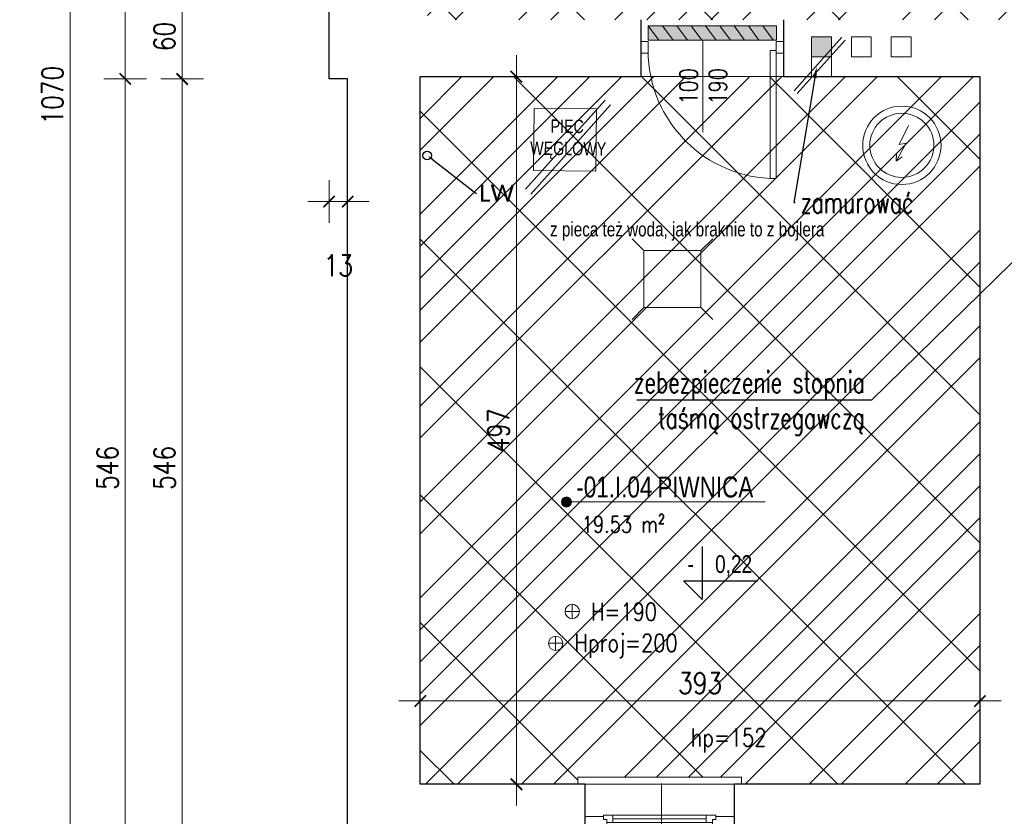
# Model space of a CAD drawing. Header units: millimetres. Extents: x 284606 to 569416, y -192995 to -95103.
# Tile 120 of 178: x 297356 to 298047, y -102183 to -101623. Entities that reach past the tile are written whole.
import ezdxf
from ezdxf import colors
from ezdxf.entities.mleader import LeaderData, LeaderLine
from ezdxf.enums import TextEntityAlignment as Align
from ezdxf.lldxf.tags import DXFTag
from ezdxf.math import Vec2, Vec3

# ---------------------------------------------------------------- set-up
doc = ezdxf.new("R2010")
doc.units = ezdxf.units.MM
doc.linetypes.add('HIDDEN', pattern=[9.525, 6.35, -3.175])
doc.layers.get('0').update_dxf_attribs({"lineweight": 0})
for name, color, linetype, lineweight in [('!STR_Elewacje 0.05', 8, 'Continuous', 5), ('!STR_Konstrukcja 0.20', 200, 'Continuous', 20), ('!STR_Konstrukcja 0.30', 64, 'Continuous', 30), ('!STR_Ocieplenie 0.05', 1, 'Continuous', 5), ('!STR_Opisy 0.09', 8, 'Continuous', 9), ('!STR_Przerywana 0.09', 8, 'HIDDEN', 9), ('!STR_Stolarka drzwiowa', 30, 'Continuous', 15), ('!STR_Stolarka okienna', 72, 'Continuous', 15), ('!STR_Wymiarowanie', 254, 'Continuous', 9)]:
    doc.layers.add(name, color=color, linetype=linetype, lineweight=lineweight)
doc.layers.add('!STR_Obrysy pomieszczeń', color=215, linetype='Continuous', lineweight=9, plot=False)
for name, color, linetype, lineweight, true_color in [('!STR_opaski okien', 7, 'Continuous', 5, 0xf7e5df), ('!STR_Wentylacja', 7, 'Continuous', 15, 0x3399ff), ('EKO Wyposażenie', 7, 'Continuous', 5, 0x919191), ('IS_Powrót', 5, 'SOLID', 30, 0x0000ff)]:
    doc.layers.add(name, color=color, linetype=linetype, lineweight=lineweight, true_color=true_color)
doc.layers.add('AB1 - OPISY', color=7, linetype='Continuous')
doc.styles.add('1_50', font='txt', dxfattribs={"width": 0.8})
doc.styles.add('AB_Arial', font='NirmalaS.ttf')
doc.styles.add('EKO 1-10', font='romans.shx', dxfattribs={"width": 0.8, "height": 15})
doc.styles.add('EKO 1-5', font='romans.shx', dxfattribs={"width": 0.8, "height": 10})
doc.styles.add('j-romans', font='romans.shx', dxfattribs={"width": 0.7})
doc.styles.get("Standard").update_dxf_attribs({"font": 'calibri.ttf'})
tags = doc.linetypes.add('SOLID', pattern=[10, 10, 0]).pattern_tags.tags
tags[6:7] = [DXFTag(74, 4), DXFTag(75, 0), DXFTag(340, '0'), DXFTag(46, 0.0), DXFTag(50, 0.0), DXFTag(44, 0.0), DXFTag(45, 0.0)]
tags[4:5] = [DXFTag(74, 4), DXFTag(75, 0), DXFTag(340, '0'), DXFTag(46, 0.0), DXFTag(50, 0.0), DXFTag(44, 0.0), DXFTag(45, 0.0)]
doc.dimstyles.new('EKO wymiar 1-10', dxfattribs={"dimtxt": 15, "dimasz": 8, "dimexe": 15, "dimexo": 15, "dimgap": 5, "dimtad": 1, "dimdec": 0, "dimtxsty": 'EKO 1-10', "dimblk": 'ARCHTICK', "dimcen": 10, "dimdle": 15, "dimclrd": 256, "dimclre": 256, "dimclrt": 256, "dimazin": 2, "dimtfac": 1, "dimtdec": 0, "dimtmove": 2, "dimatfit": 3, "dimldrblk": 'ARCHTICK', "dimfxl": 15, "dimfxlon": 1, "dimlwd": -1, "dimlwe": -1, "dimarcsym": 0})

# ---------------------------------------------------------------- blocks, each defined once
blk = doc.blocks.new('*U109')
at = {"layer": '!STR_Opisy 0.09', "linetype": 'Continuous'}
blk.add_line((0, 32.11), (0, -89.22), dxfattribs=at)
at = {"layer": '!STR_Opisy 0.09', "linetype": 'Continuous', "style": 'EKO 1-5', "width": 0.8}
blk.add_attdef('SZER', text='', height=12.5, rotation=270, dxfattribs=at).set_placement((0, 0), align=Align.BOTTOM_CENTER)
at = {"layer": '!STR_Opisy 0.09', "ltscale": 0.7, "style": 'EKO 1-5', "width": 0.8}
blk.add_attdef('WYS', text='', height=12.5, rotation=270, dxfattribs=at).set_placement((-10.53, 0), align=Align.MIDDLE_CENTER)
at = {"layer": '!STR_Opisy 0.09', "linetype": 'Continuous', "style": 'EKO 1-5', "width": 0.8}
blk.add_attdef('HP=', (-20.48, -115.31), '', height=12.5, rotation=180, dxfattribs=at)
blk = doc.blocks.new('_ArchTick')
at = {"color": 0, "linetype": 'ByBlock', "const_width": 0.15}
blk.add_lwpolyline([(-0.5, -0.5), (0.5, 0.5)], dxfattribs=at)
blk = doc.blocks.new('*D771')
at = {"layer": '!STR_Wymiarowanie', "ltscale": 1.5, "transparency": 16777216}
for p, q in [((297636.89, -102086.9), (297636.89, -102116.9)), ((298029.89, -102086.9), (298029.89, -102116.9)), ((297621.89, -102101.9), (298044.89, -102101.9))]:
    blk.add_line(p, q, dxfattribs=at)
at = {"layer": 'Defpoints', "color": 0, "ltscale": 1.5, "transparency": 16777216}
for p in [(297636.89, -101663.36), (298029.89, -101663.36), (298029.89, -102101.9)]:
    blk.add_point(p, dxfattribs=at)
at = {"layer": '!STR_Wymiarowanie', "ltscale": 1.5, "transparency": 16777216, "xscale": 8, "yscale": 8, "zscale": 8, "rotation": 180}
blk.add_blockref('_ArchTick', (297636.89, -102101.9), dxfattribs=at)
at = {"layer": '!STR_Wymiarowanie', "ltscale": 1.5, "transparency": 16777216, "xscale": 8, "yscale": 8, "zscale": 8}
blk.add_blockref('_ArchTick', (298029.89, -102101.9), dxfattribs=at)
at = {"layer": '!STR_Wymiarowanie', "ltscale": 1.5, "transparency": 16777216, "insert": (297833.39, -102089.4), "char_height": 15, "attachment_point": 5, "style": 'EKO 1-10'}
blk.add_mtext('393', dxfattribs=at)
blk = doc.blocks.new('*D772')
at = {"layer": '!STR_Wymiarowanie', "ltscale": 1.5, "transparency": 16777216}
for p, q in [((297704.39, -102175.36), (297704.39, -101648.36)), ((297689.39, -101663.36), (297719.39, -101663.36)), ((297689.39, -102160.36), (297719.39, -102160.36))]:
    blk.add_line(p, q, dxfattribs=at)
at = {"layer": 'Defpoints', "color": 0, "ltscale": 1.5, "transparency": 16777216}
for p in [(297636.89, -101663.36), (297704.39, -101663.36), (297636.89, -102160.36)]:
    blk.add_point(p, dxfattribs=at)
at = {"layer": '!STR_Wymiarowanie', "ltscale": 1.5, "transparency": 16777216, "xscale": 8, "yscale": 8, "zscale": 8}
for p, rotation in [((297704.39, -101663.36), 90), ((297704.39, -102160.36), 270)]:
    blk.add_blockref('_ArchTick', p, dxfattribs=dict(at, rotation=rotation))
at = {"layer": '!STR_Wymiarowanie', "ltscale": 1.5, "transparency": 16777216, "insert": (297691.89, -101911.86), "char_height": 15, "attachment_point": 5, "rotation": 90, "style": 'EKO 1-10'}
blk.add_mtext('497', dxfattribs=at)
blk = doc.blocks.new('*U225')
at = {"layer": '!STR_Konstrukcja 0.20', "linetype": 'Continuous', "lineweight": 15}
for points in [[(8.12, 50.87), (0.62, 50.87), (0.62, 58.37), (95.62, 58.37), (95.62, 50.87), (88.12, 50.87)], [(-4.38, -0.13), (-9.38, -0.13), (-9.38, -5.13), (105.62, -5.13), (105.62, -0.13), (100.62, -0.13)]]:
    blk.add_lwpolyline(points, dxfattribs=at)
at = {"layer": '!STR_Konstrukcja 0.30', "ltscale": 2}
for points in [[(-4.38, -0.13), (-4.38, 29.68), (8.12, 29.68), (8.12, 50.87)], [(88.12, 50.87), (88.12, 29.68), (100.62, 29.68), (100.62, -0.13)]]:
    blk.add_lwpolyline(points, dxfattribs=at)
at = {"layer": '!STR_Przerywana 0.09', "ltscale": 2}
for points in [[(8.12, 50.87), (88.12, 50.87)], [(-4.38, -0.13), (100.62, -0.13)]]:
    blk.add_lwpolyline(points, dxfattribs=at)
at = {"layer": '!STR_Stolarka okienna', "ltscale": 0.3}
for points in [[(-4.38, 22.64), (-4.38, 29.68), (11.02, 29.68), (11.02, 24.55), (8.52, 24.55), (8.52, 22.64), (-4.38, 22.64)], [(100.62, 22.64), (100.62, 29.68), (85.05, 29.68), (85.05, 24.55), (87.55, 24.55), (87.55, 22.64), (100.62, 22.64)], [(87.55, 21.56), (87.55, 24.55), (85.05, 24.55), (85.05, 26.7), (11.02, 26.7), (11.02, 24.55), (8.52, 24.55), (8.52, 21.56), (87.55, 21.56)], [(15.12, 26.7), (15.12, 21.56)], [(80.62, 24.13), (15.12, 24.13)], [(80.62, 21.56), (80.62, 26.7)]]:
    blk.add_lwpolyline(points, dxfattribs=at)
blk = doc.blocks.new('wysokosc2')
at = {"ltscale": 2}
for points in [[(-5.06, 0.04), (5.03, 0.04)], [(0, 5.1), (0, -5.1)]]:
    blk.add_lwpolyline(points, dxfattribs=at)
blk.add_circle((0, 0), 5.03, dxfattribs=at)
at = {"ltscale": 2, "style": 'EKO 1-5', "width": 0.8}
blk.add_attdef('WYS', (13.29, -6.01), '', height=12.5, dxfattribs=at)
blk = doc.blocks.new('PIEC KAFLOWY')
at = {"layer": 'EKO Wyposażenie'}
blk.add_lwpolyline([(12.48, -14.75), (73.23, -14.75), (73.23, -75.5), (12.48, -75.5)], close=True, dxfattribs=at)
at = {"layer": 'EKO Wyposażenie', "insert": (33.88, -25.41), "char_height": 19.5, "attachment_point": 1, "style": '1_50'}
blk.add_mtext_dynamic_manual_height_columns('\\pi-5.3249;{\\H0.66667x;PIEC \\P\\pi-25.002;WĘGLOWY}', width=18.2471, gutter_width=12.5, heights=[0], dxfattribs=at)
blk = doc.blocks.new('*U361')
at = {"layer": '!STR_Opisy 0.09', "linetype": 'Continuous'}
blk.add_line((-51.51, 6.91), (-51.51, -57.31), dxfattribs=at)
at = {"layer": '!STR_Stolarka drzwiowa'}
for points in [[(-90, 6.2), (-95, 6.2), (-95, -1.8), (-90, -1.8)], [(0, 0), (0, -90), (-4.38, -90), (-4.38, 0)], [(5, 6.2), (0, 6.2), (0, -1.8), (5, -1.8)]]:
    blk.add_lwpolyline(points, close=True, dxfattribs=at)
blk.add_arc((0, 0), 90, 180, 270, dxfattribs=at)
at = {"layer": '!STR_Opisy 0.09', "linetype": 'Continuous', "style": 'EKO 1-10', "width": 0.8}
blk.add_attdef('SZER', text='', height=12.5, rotation=90, dxfattribs=at).set_placement((-51.51, -25.2), align=Align.BOTTOM_CENTER)
at = {"layer": '!STR_Opisy 0.09', "ltscale": 0.7, "style": 'EKO 1-10', "width": 0.8}
blk.add_attdef('WYS', text='', height=12.5, rotation=90, dxfattribs=at).set_placement((-40.99, -25.2), align=Align.MIDDLE_CENTER)
blk = doc.blocks.new('bojler2')
for p, q in [((3.54, -15.77), (-2.89, -29.13)), ((1.82, -28.1), (-5.12, -40.79)), ((-2.89, -29.13), (1.82, -28.1)), ((-5.12, -40.79), (-4.81, -35.54)), ((-5.12, -40.79), (-0.84, -37.72))]:
    blk.add_line(p, q)
for radius in [27.5, 22.5]:
    blk.add_circle((-1.11, -29.71), radius)
blk = doc.blocks.new('*D790')
at = {"layer": '!STR_Wymiarowanie', "ltscale": 1.5, "transparency": 16777216}
for p, q in [((297572.89, -101736.11), (297572.89, -101766.11)), ((297585.89, -101736.11), (297585.89, -101766.11)), ((297600.89, -101751.11), (297557.89, -101751.11))]:
    blk.add_line(p, q, dxfattribs=at)
at = {"layer": 'Defpoints', "color": 0, "ltscale": 1.5, "transparency": 16777216}
for p in [(297572.89, -101665.01), (297585.89, -101665.01), (297572.89, -101751.11)]:
    blk.add_point(p, dxfattribs=at)
at = {"layer": '!STR_Wymiarowanie', "ltscale": 1.5, "transparency": 16777216, "xscale": 8, "yscale": 8, "zscale": 8, "rotation": 180}
blk.add_blockref('_ArchTick', (297572.89, -101751.11), dxfattribs=at)
at = {"layer": '!STR_Wymiarowanie', "ltscale": 1.5, "transparency": 16777216, "xscale": 8, "yscale": 8, "zscale": 8}
blk.add_blockref('_ArchTick', (297585.89, -101751.11), dxfattribs=at)
at = {"layer": '!STR_Wymiarowanie', "ltscale": 1.5, "transparency": 16777216, "insert": (297579.39, -101796.11), "char_height": 15, "attachment_point": 5, "style": 'EKO 1-10'}
blk.add_mtext('13', dxfattribs=at)
blk = doc.blocks.new('*D805')
at = {"layer": '!STR_Wymiarowanie', "ltscale": 1.5, "transparency": 16777216}
for p, q in [((297469.69, -101590.29), (297469.69, -101680.01)), ((297484.69, -101605.29), (297454.69, -101605.29)), ((297484.69, -101665.01), (297454.69, -101665.01))]:
    blk.add_line(p, q, dxfattribs=at)
at = {"layer": 'Defpoints', "color": 0, "ltscale": 1.5, "transparency": 16777216}
for p in [(297572.89, -101605.29), (297469.69, -101665.01), (297572.89, -101665.01)]:
    blk.add_point(p, dxfattribs=at)
at = {"layer": '!STR_Wymiarowanie', "ltscale": 1.5, "transparency": 16777216, "xscale": 8, "yscale": 8, "zscale": 8}
for p, rotation in [((297469.69, -101605.29), 90), ((297469.69, -101665.01), 270)]:
    blk.add_blockref('_ArchTick', p, dxfattribs=dict(at, rotation=rotation))
at = {"layer": '!STR_Wymiarowanie', "ltscale": 1.5, "transparency": 16777216, "insert": (297457.19, -101635.15), "char_height": 15, "attachment_point": 5, "rotation": 90, "style": 'EKO 1-10'}
blk.add_mtext('60', dxfattribs=at)
blk = doc.blocks.new('*D806')
at = {"layer": '!STR_Wymiarowanie', "ltscale": 1.5, "transparency": 16777216}
for p, q in [((297469.69, -101650.01), (297469.69, -102226.36)), ((297484.69, -101665.01), (297454.69, -101665.01)), ((297484.69, -102211.36), (297454.69, -102211.36))]:
    blk.add_line(p, q, dxfattribs=at)
at = {"layer": 'Defpoints', "color": 0, "ltscale": 1.5, "transparency": 16777216}
for p in [(297572.89, -101665.01), (297469.69, -102211.36), (297585.89, -102211.36)]:
    blk.add_point(p, dxfattribs=at)
at = {"layer": '!STR_Wymiarowanie', "ltscale": 1.5, "transparency": 16777216, "xscale": 8, "yscale": 8, "zscale": 8}
for p, rotation in [((297469.69, -101665.01), 90), ((297469.69, -102211.36), 270)]:
    blk.add_blockref('_ArchTick', p, dxfattribs=dict(at, rotation=rotation))
at = {"layer": '!STR_Wymiarowanie', "ltscale": 1.5, "transparency": 16777216, "insert": (297457.19, -101938.18), "char_height": 15, "attachment_point": 5, "rotation": 90, "style": 'EKO 1-10'}
blk.add_mtext('546', dxfattribs=at)
blk = doc.blocks.new('*D807')
at = {"layer": '!STR_Wymiarowanie', "ltscale": 1.5, "transparency": 16777216}
for p, q in [((297429.72, -102226.36), (297429.72, -101650.01)), ((297444.72, -101665.01), (297414.72, -101665.01)), ((297444.72, -102211.36), (297414.72, -102211.36))]:
    blk.add_line(p, q, dxfattribs=at)
at = {"layer": 'Defpoints', "color": 0, "ltscale": 1.5, "transparency": 16777216}
for p in [(297429.72, -101665.01), (297585.89, -101665.01), (297585.89, -102211.36)]:
    blk.add_point(p, dxfattribs=at)
at = {"layer": '!STR_Wymiarowanie', "ltscale": 1.5, "transparency": 16777216, "xscale": 8, "yscale": 8, "zscale": 8}
for p, rotation in [((297429.72, -101665.01), 90), ((297429.72, -102211.36), 270)]:
    blk.add_blockref('_ArchTick', p, dxfattribs=dict(at, rotation=rotation))
at = {"layer": '!STR_Wymiarowanie', "ltscale": 1.5, "transparency": 16777216, "insert": (297417.22, -101938.18), "char_height": 15, "attachment_point": 5, "rotation": 90, "style": 'EKO 1-10'}
blk.add_mtext('546', dxfattribs=at)
blk = doc.blocks.new('*D808')
at = {"layer": '!STR_Wymiarowanie', "ltscale": 1.5, "transparency": 16777216}
for p, q in [((297429.72, -101680.01), (297429.72, -101126.36)), ((297444.72, -101141.36), (297414.72, -101141.36)), ((297444.72, -101665.01), (297414.72, -101665.01))]:
    blk.add_line(p, q, dxfattribs=at)
at = {"layer": 'Defpoints', "color": 0, "ltscale": 1.5, "transparency": 16777216}
for p in [(297429.72, -101141.36), (297572.89, -101141.36), (297585.89, -101665.01)]:
    blk.add_point(p, dxfattribs=at)
at = {"layer": '!STR_Wymiarowanie', "ltscale": 1.5, "transparency": 16777216, "xscale": 8, "yscale": 8, "zscale": 8}
for p, rotation in [((297429.72, -101141.36), 90), ((297429.72, -101665.01), 270)]:
    blk.add_blockref('_ArchTick', p, dxfattribs=dict(at, rotation=rotation))
at = {"layer": '!STR_Wymiarowanie', "ltscale": 1.5, "transparency": 16777216, "insert": (297417.22, -101403.19), "char_height": 15, "attachment_point": 5, "rotation": 90, "style": 'EKO 1-10'}
blk.add_mtext('524', dxfattribs=at)
blk = doc.blocks.new('*D809')
at = {"layer": '!STR_Wymiarowanie', "ltscale": 1.5, "transparency": 16777216}
for p, q in [((297391.02, -101126.36), (297391.02, -102226.36)), ((297406.02, -101141.36), (297376.02, -101141.36)), ((297406.02, -102211.36), (297376.02, -102211.36))]:
    blk.add_line(p, q, dxfattribs=at)
at = {"layer": 'Defpoints', "color": 0, "ltscale": 1.5, "transparency": 16777216}
for p in [(297572.89, -101141.36), (297391.02, -102211.36), (297572.89, -102211.36)]:
    blk.add_point(p, dxfattribs=at)
at = {"layer": '!STR_Wymiarowanie', "ltscale": 1.5, "transparency": 16777216, "xscale": 8, "yscale": 8, "zscale": 8}
for p, rotation in [((297391.02, -101141.36), 90), ((297391.02, -102211.36), 270)]:
    blk.add_blockref('_ArchTick', p, dxfattribs=dict(at, rotation=rotation))
at = {"layer": '!STR_Wymiarowanie', "ltscale": 1.5, "transparency": 16777216, "insert": (297378.52, -101676.36), "char_height": 15, "attachment_point": 5, "rotation": 90, "style": 'EKO 1-10'}
blk.add_mtext('1070', dxfattribs=at)
blk = doc.blocks.new('rzapia')
at = {"layer": '!STR_Wymiarowanie', "color": 62, "ltscale": 1.5, "true_color": 0xa3d425}
for points in [[(-0.01, 40.12), (-8.29, 48.41)], [(39.99, 40.12), (48.28, 48.41)], [(-0.01, 40.12), (0, 0), (40, 0), (39.99, 40.12), (-0.01, 40.12)], [(0, 0), (-8.29, -8.29)], [(40, 0), (48.29, -8.29)]]:
    blk.add_lwpolyline(points, dxfattribs=at)
blk = doc.blocks.new('*U506')
at = {"ltscale": 0.3}
blk.add_hatch(color=256, dxfattribs=at).paths.add_polyline_path([(-0.91, 50, 1), (6.82, 50, 1)])
at = {"ltscale": 1.5}
blk.add_line((17.59, 50), (154.57, 50), dxfattribs=at)
at = {"ltscale": 0.3}
blk.add_lwpolyline([(17.59, 50), (2.95, 50)], dxfattribs=at)
blk.add_circle((2.95, 50), 3.86, dxfattribs=at)
at = {"ltscale": 1.5, "width": 0.8}
for tag, p, height, style in [('NR_POM.', (10.51, 53.45), 16, 'AB_Arial'), ('NAZWA_POMIESZCZENIA', (66.91, 53.45), 16, 'AB_Arial'), ('POSADZKA', (9.08, 4), 12.5, 'EKO 1-5')]:
    blk.add_attdef(tag, p, '', height=height, rotation=0, dxfattribs=dict(at, style=style))
at = {"ltscale": 1.5, "style": 'EKO 1-5', "width": 0.8}
blk.add_attdef('POWIERZCHNIA', text='', height=12.5, rotation=0, dxfattribs=at).set_placement((78.06, 22.91), align=Align.BOTTOM_RIGHT)

msp = doc.modelspace()

# ---------------------------------------------------------------- hatches: boundary and pattern name
at = {"layer": '!STR_Ocieplenie 0.05', "lineweight": 5, "ltscale": 0.3, "true_color": 0xa3d425}
h = msp.add_hatch(dxfattribs=at)
h.set_pattern_fill('ANSI37', color=62, scale=20)
h.paths.add_polyline_path([(298029.89, -101663.36), (297636.89, -101663.36), (297636.89, -102160.36), (297747.56, -102160.36), (297747.56, -102155.36), (297862.56, -102155.36), (297862.56, -102160.36), (298029.89, -102160.36)])
h.paths.add_polyline_path([(298453.89, -101662.36), (298065.89, -101662.36), (298065.89, -102166.36), (298124.04, -102166.36), (298124.04, -102161.36), (298239.04, -102161.36), (298239.04, -102166.36), (298281.62, -102166.36), (298281.62, -102161.36), (298396.62, -102161.36), (298396.62, -102166.36), (298453.89, -102166.36)])
h.paths.add_polyline_path([(298943.89, -101658.36), (298493.89, -101658.36), (298493.89, -102179.36), (298634.16, -102179.36), (298634.16, -102174.36), (298749.16, -102174.36), (298749.16, -102179.36), (298792.75, -102179.36), (298792.75, -102174.36), (298907.75, -102174.36), (298907.75, -102179.36), (298943.89, -102179.36)])
h.paths.add_polyline_path([(299439.09, -101658.36), (299258.23, -101658.36), (298991.23, -101658.36), (298991.23, -102160.36), (299213.91, -102160.36), (299213.91, -102155.36), (299328.91, -102155.36), (299328.91, -102160.36), (299439.09, -102160.36), (299439.09, -101966.86), (299434.23, -101966.86), (299434.23, -101851.86), (299439.09, -101851.86)])
h.paths.add_polyline_path([(299434.23, -101225.05), (299439.23, -101225.05), (299439.23, -101108.36), (299301.1, -101108.36), (299301.1, -101113.36), (299186.1, -101113.36), (299186.1, -101108.36), (298969.23, -101108.36), (298969.23, -101469.36), (299289.23, -101469.36), (299289.23, -101617.36), (299439.23, -101617.36), (299439.23, -101469.36), (299439.23, -101340.05), (299434.23, -101340.05)])
h.paths.add_polyline_path([(299258.23, -101499.36), (298970.23, -101499.36), (298970.23, -101506.36), (298970.23, -101606.36), (298970.23, -101617.36), (299258.23, -101617.36)], flags=17)
h.paths.add_polyline_path([(298643.89, -101095.36), (298586.11, -101095.36), (298586.11, -101100.36), (298471.11, -101100.36), (298471.11, -101095.36), (298420.11, -101095.36), (298420.11, -101100.36), (298305.11, -101100.36), (298305.11, -101095.36), (298172.89, -101095.36), (298172.89, -101479.36), (298327.89, -101479.36), (298327.89, -101609.36), (298643.89, -101609.36)])
h.paths.add_polyline_path([(298316.89, -101486.36), (298172.89, -101486.36), (298172.89, -101505.36), (298172.89, -101608.04), (298172.89, -101623.36), (298316.89, -101623.36)])
h.paths.add_polyline_path([(298131.89, -101505.36), (298131.89, -101486.36), (298101.89, -101486.36), (298003.89, -101486.36), (297636.89, -101486.36), (297636.89, -101507.79), (297641.89, -101507.79), (297641.89, -101623.36), (298131.89, -101623.36), (298131.89, -101605.36)])
at = {"layer": '!STR_opaski okien', "ltscale": 1.5, "true_color": 0x000000}
h = msp.add_hatch(color=18, dxfattribs=at)
h.dxf.hatch_style = 1
h.paths.add_polyline_path([(297807.02, -101627.78), (297796.97, -101627.78), (297804.36, -101637.78), (297814.42, -101637.78)])
h.paths.add_polyline_path([(297827.12, -101627.78), (297817.07, -101627.78), (297824.47, -101637.78), (297834.52, -101637.78)])
h.paths.add_polyline_path([(297847.23, -101627.78), (297837.17, -101627.78), (297844.57, -101637.78), (297854.63, -101637.78)])
h.paths.add_polyline_path([(297867.33, -101627.78), (297857.28, -101627.78), (297864.68, -101637.78), (297874.73, -101637.78)])
h.paths.add_polyline_path([(297886.97, -101637.78), (297886.97, -101627.78), (297877.38, -101627.78), (297884.78, -101637.78)])
at = {"layer": '!STR_opaski okien', "ltscale": 1.5, "true_color": 0xf5f500}
h = msp.add_hatch(color=2, dxfattribs=at)
h.dxf.hatch_style = 1
h.paths.add_polyline_path([(297796.97, -101627.78), (297796.97, -101637.78), (297804.36, -101637.78)])
h.paths.add_polyline_path([(297817.07, -101627.78), (297807.02, -101627.78), (297814.42, -101637.78), (297824.47, -101637.78)])
h.paths.add_polyline_path([(297837.17, -101627.78), (297827.12, -101627.78), (297834.52, -101637.78), (297844.57, -101637.78)])
h.paths.add_polyline_path([(297857.28, -101627.78), (297847.23, -101627.78), (297854.63, -101637.78), (297864.68, -101637.78)])
h.paths.add_polyline_path([(297877.38, -101627.78), (297867.33, -101627.78), (297874.73, -101637.78), (297884.78, -101637.78)])
at = {"layer": '!STR_Wentylacja', "ltscale": 1.5}
h = msp.add_hatch(color=256, dxfattribs=at)
h.dxf.hatch_style = 1
h.paths.add_polyline_path([(297925.64, -101635.38), (297911.64, -101635.38), (297911.64, -101649.38), (297925.64, -101649.38)])
at = {"layer": '!STR_Wymiarowanie', "ltscale": 1.5, "true_color": 0x387fc2}
h = msp.add_hatch(dxfattribs=at)
h.set_pattern_fill('ANSI32', color=145, scale=5)
h.paths.add_polyline_path([(298029.89, -101663.36), (297636.89, -101663.36), (297636.89, -102160.36), (297747.56, -102160.36), (297747.56, -102155.36), (297862.56, -102155.36), (297862.56, -102160.36), (298029.89, -102160.36)])
h.paths.add_polyline_path([(298453.89, -101662.36), (298065.89, -101662.36), (298065.89, -102166.36), (298124.04, -102166.36), (298124.04, -102161.36), (298239.04, -102161.36), (298239.04, -102166.36), (298281.62, -102166.36), (298281.62, -102161.36), (298396.62, -102161.36), (298396.62, -102166.36), (298453.89, -102166.36)])
h.paths.add_polyline_path([(298943.89, -101658.36), (298493.89, -101658.36), (298493.89, -102179.36), (298634.16, -102179.36), (298634.16, -102174.36), (298749.16, -102174.36), (298749.16, -102179.36), (298792.75, -102179.36), (298792.75, -102174.36), (298907.75, -102174.36), (298907.75, -102179.36), (298943.89, -102179.36)])
h.paths.add_polyline_path([(299439.09, -101658.36), (299258.23, -101658.36), (298991.23, -101658.36), (298991.23, -102160.36), (299213.91, -102160.36), (299213.91, -102155.36), (299328.91, -102155.36), (299328.91, -102160.36), (299439.09, -102160.36), (299439.09, -101966.86), (299434.23, -101966.86), (299434.23, -101851.86), (299439.09, -101851.86)])
h.paths.add_polyline_path([(299434.23, -101225.05), (299439.23, -101225.05), (299439.23, -101108.36), (299301.1, -101108.36), (299301.1, -101113.36), (299186.1, -101113.36), (299186.1, -101108.36), (298969.23, -101108.36), (298969.23, -101469.36), (299289.23, -101469.36), (299289.23, -101617.36), (299439.23, -101617.36), (299439.23, -101469.36), (299439.23, -101340.05), (299434.23, -101340.05)])
h.paths.add_polyline_path([(299258.23, -101499.36), (298970.23, -101499.36), (298970.23, -101506.36), (298970.23, -101606.36), (298970.23, -101617.36), (299258.23, -101617.36)], flags=17)
h.paths.add_polyline_path([(298928.23, -101506.36), (298928.23, -101448.36), (298787.23, -101448.36), (298787.23, -101422.86), (298736.9, -101422.86, -1), (298732.56, -101422.86), (298682.23, -101422.86), (298682.23, -101617.36), (298928.23, -101617.36), (298928.23, -101606.36)])
h.paths.add_polyline_path([(298643.89, -101095.36), (298586.11, -101095.36), (298586.11, -101100.36), (298471.11, -101100.36), (298471.11, -101095.36), (298420.11, -101095.36), (298420.11, -101100.36), (298305.11, -101100.36), (298305.11, -101095.36), (298172.89, -101095.36), (298172.89, -101479.36), (298327.89, -101479.36), (298327.89, -101609.36), (298643.89, -101609.36)])
h.paths.add_polyline_path([(298316.89, -101486.36), (298172.89, -101486.36), (298172.89, -101505.36), (298172.89, -101608.04), (298172.89, -101623.36), (298316.89, -101623.36)])
h.paths.add_polyline_path([(298131.89, -101505.36), (298131.89, -101486.36), (298101.89, -101486.36), (298003.89, -101486.36), (297636.89, -101486.36), (297636.89, -101507.79), (297641.89, -101507.79), (297641.89, -101623.36), (298131.89, -101623.36), (298131.89, -101605.36)])
h.paths.add_polyline_path([(298131.89, -101206.36), (297965.45, -101206.36), (297965.45, -101252.19, -0.414214), (297967.62, -101254.36, -0.414214), (297965.45, -101256.52), (297965.45, -101302.36), (297978.89, -101302.36), (297978.89, -101446.36), (298003.89, -101446.36), (298101.89, -101446.36), (298131.89, -101446.36)])

# ---------------------------------------------------------------- linework, layer by layer
at = {"layer": '!STR_Konstrukcja 0.30', "ltscale": 1.5}
for p, q in [((297791.89, -101623.36), (297791.89, -101663.36)), ((297891.89, -101623.36), (297891.89, -101663.36))]:
    msp.add_line(p, q, dxfattribs=at)
for points in [[(297765.06, -102211.36), (297585.89, -102211.36), (297585.89, -101665.01), (297572.89, -101665.01), (297572.89, -101605.29)], [(297752.56, -102160.36), (297636.89, -102160.36), (297636.89, -101663.36), (297791.89, -101663.36)], [(297891.89, -101663.36), (298029.89, -101663.36), (298029.89, -102160.36), (297857.56, -102160.36)]]:
    msp.add_lwpolyline(points, dxfattribs=at)
at = {"layer": '!STR_Obrysy pomieszczeń', "ltscale": 0.3}
msp.add_lwpolyline([(297636.89, -101663.36), (298029.89, -101663.36), (298029.89, -102160.36), (297636.89, -102160.36)], close=True, dxfattribs=at)
at = {"layer": '!STR_Ocieplenie 0.05', "color": 1, "ltscale": 1.5, "true_color": 0xf00000}
for points in [[(297899.38, -101673.29), (297933.03, -101635.72)], [(297901.62, -101675.29), (297935.27, -101637.73)], [(297710.71, -101742.49), (297766.8, -101679.88)], [(297714.43, -101745.83), (297770.52, -101683.21)]]:
    msp.add_lwpolyline(points, dxfattribs=at)
at = {"layer": '!STR_Przerywana 0.09', "ltscale": 1.5}
msp.add_line((297886.97, -101627.78), (297796.97, -101627.78), dxfattribs=at)
at = {"layer": '!STR_Wentylacja', "ltscale": 1.5}
for p, q in [((297911.64, -101649.38), (297911.64, -101663.36)), ((297925.64, -101649.38), (297925.64, -101663.36))]:
    msp.add_line(p, q, dxfattribs=at)
for points in [[(297911.64, -101635.38), (297911.64, -101649.38), (297925.64, -101649.38), (297925.64, -101635.38)], [(297939.64, -101635.38), (297939.64, -101649.38), (297953.64, -101649.38), (297953.64, -101635.38)], [(297967.64, -101635.38), (297967.64, -101649.38), (297981.64, -101649.38), (297981.64, -101635.38)]]:
    msp.add_lwpolyline(points, close=True, dxfattribs=at)
at = {"layer": '!STR_Wymiarowanie', "ltscale": 1.5}
for p, q in [((297796.97, -101627.78), (297804.36, -101637.78)), ((297807.02, -101627.78), (297814.42, -101637.78)), ((297817.07, -101627.78), (297824.47, -101637.78)), ((297827.12, -101627.78), (297834.52, -101637.78)), ((297837.17, -101627.78), (297844.57, -101637.78)), ((297847.23, -101627.78), (297854.63, -101637.78)), ((297857.28, -101627.78), (297864.68, -101637.78)), ((297867.33, -101627.78), (297874.73, -101637.78)), ((297877.38, -101627.78), (297884.78, -101637.78)), ((297891.89, -101663.36), (297791.89, -101663.36))]:
    msp.add_line(p, q, dxfattribs=at)
msp.add_lwpolyline([(297796.97, -101627.78), (297886.97, -101627.78), (297886.97, -101637.78), (297796.97, -101637.78)], close=True, dxfattribs=at)
at = {"layer": 'AB1 - OPISY', "color": 1}
for p, q in [((297834.87, -101993.4), (297834.86, -102030.51)), ((297821.74, -102017.39), (297873.59, -102017.41)), ((297821.74, -102017.39), (297834.86, -102030.51))]:
    msp.add_line(p, q, dxfattribs=at)
at = {"layer": 'IS_Powrót', "linetype": 'ByBlock'}
msp.add_circle((297641.67, -101718.77), 3, dxfattribs=at)

# ---------------------------------------------------------------- block references
at = {"layer": '!STR_Konstrukcja 0.30', "ltscale": 1.5, "xscale": 0.7200000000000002, "yscale": 0.7200000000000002, "zscale": 0.7200000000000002, "rotation": 359.4112002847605}
msp.add_blockref('PIEC KAFLOWY', (297708.09, -101674.92), dxfattribs=at)
at = {"layer": '!STR_Konstrukcja 0.30', "ltscale": 1.5, "rotation": 180}
msp.add_blockref('*U109', (297806.38, -102249.11), dxfattribs=at).add_auto_attribs({'SZER': '80', 'WYS': '55', 'HP=': 'hp=152'})
at = {"layer": '!STR_Konstrukcja 0.30', "ltscale": 1.5, "xscale": -1, "rotation": 180}
msp.add_blockref('*U225', (297756.94, -102160.49), dxfattribs=at)
at = {"layer": '!STR_Opisy 0.09'}
ref = msp.add_blockref('*U506', (297736.8, -102008.13), dxfattribs=dict(at, xscale=0.9199999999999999, yscale=0.9199999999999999, zscale=0.9199999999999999))
ref.add_attrib('NAZWA_POM', 'PIWNICA', (297803.37, -101958.96), dxfattribs={"layer": '0', "ltscale": 1.5, "height": 14.72, "rotation": 0, "style": 'AB_Arial', "width": 0.8})
ref.add_attrib('NUMER_POM', '-01.I.04', (297746.47, -101958.96), dxfattribs={"layer": '0', "ltscale": 1.5, "height": 14.72, "rotation": 0, "style": 'AB_Arial', "width": 0.8})
ref.add_attrib('R-SURF', '19.53 m²', dxfattribs={"layer": '0', "ltscale": 1.5, "height": 11.5, "rotation": 0, "style": 'EKO 1-5', "width": 0.8}).set_placement((297808.61, -101987.05), align=Align.BOTTOM_RIGHT)
ref = msp.add_blockref('wysokosc2', (297743.56, -102038.98), dxfattribs=dict(at, xscale=-1, rotation=180))
ref.add_attrib('WYS', 'H=190', (297756.85, -102045.48), dxfattribs={"layer": '0', "ltscale": 2, "height": 12.5, "style": 'EKO 1-5', "width": 0.8})
msp.add_blockref('wysokosc2', (297731.94, -102061.36), dxfattribs=at).add_auto_attribs({'WYS': 'Hproj=200'})
at = {"layer": '!STR_Stolarka drzwiowa', "ltscale": 0.3}
msp.add_blockref('*U361', (297886.89, -101644.98), dxfattribs=at).add_auto_attribs({'WYS': '190', 'SZER': '100'})
at = {"layer": '!STR_Wymiarowanie'}
msp.add_blockref('rzapia', (297793.94, -101825.61), dxfattribs=at)
at = {"layer": 'EKO Wyposażenie'}
msp.add_blockref('bojler2', (297976.19, -101681.9), dxfattribs=at)

# ---------------------------------------------------------------- texts
at = {"layer": '!STR_Obrysy pomieszczeń', "ltscale": 0.3, "insert": (297728.03, -101765.58), "char_height": 10, "attachment_point": 1, "style": '1_50'}
msp.add_mtext_dynamic_manual_height_columns('\\A1;z pieca też woda, jak braknie to z bojlera', width=2231.7249, gutter_width=453.61, heights=[120.44], dxfattribs=at)
at = {"layer": '!STR_Opisy 0.09', "insert": (297824.59, -101999.47), "char_height": 12.5, "attachment_point": 1, "style": '1_50'}
msp.add_mtext_dynamic_manual_height_columns('-    0,22', width=94.7183, gutter_width=12.5, heights=[0], dxfattribs=at)

# ---------------------------------------------------------------- dimensions: what is measured, and where the dimension line sits
at = {"layer": '!STR_Wymiarowanie', "ltscale": 1.5}
for base, p1, p2, picture, middle in [((297391.02, -102211.36), (297572.89, -101141.36), (297572.89, -102211.36), '*D809', (297378.52, -101676.36)), ((297429.72, -101141.36), (297585.89, -101665.01), (297572.89, -101141.36), '*D808', (297417.22, -101403.19)), ((297469.69, -101665.01), (297572.89, -101605.29), (297572.89, -101665.01), '*D805', (297457.19, -101635.15)), ((297429.72, -101665.01), (297585.89, -102211.36), (297585.89, -101665.01), '*D807', (297417.22, -101938.18)), ((297469.69, -102211.36), (297572.89, -101665.01), (297585.89, -102211.36), '*D806', (297457.19, -101938.18)), ((297704.39, -101663.36), (297636.89, -102160.36), (297636.89, -101663.36), '*D772', (297691.89, -101911.86))]:
    dim = msp.add_linear_dim(base=base, p1=p1, p2=p2, angle=90, dimstyle='EKO wymiar 1-10', dxfattribs=at)
    dim.commit()
    dim.dimension.update_dxf_attribs({"geometry": picture, "text_midpoint": middle})
for base, p1, p2, picture, middle in [((297572.89, -101751.11), (297585.89, -101665.01), (297572.89, -101665.01), '*D790', (297579.39, -101796.11)), ((298029.89, -102101.9), (297636.89, -101663.36), (298029.89, -101663.36), '*D771', (297833.39, -102089.4))]:
    dim = msp.add_linear_dim(base=base, p1=p1, p2=p2, dimstyle='EKO wymiar 1-10', dxfattribs=at)
    dim.commit()
    dim.dimension.update_dxf_attribs({"geometry": picture, "text_midpoint": middle})

# ---------------------------------------------------------------- leaders
at = {"layer": '!STR_Elewacje 0.05', "ltscale": 0.3}
ml = msp.add_multileader_mtext('Standard', dxfattribs=at)
ml.set_content('zamurować', color=256, style='j-romans')
ml.set_leader_properties()
ml.build(insert=Vec2(0, 0))
ml.multileader.update_dxf_attribs({"text_right_attachment_type": 6, "dogleg_length": 0.36, "arrow_head_size": 8, "scale": 2})
ctx = ml.context
ctx.base_point, ctx.scale, ctx.char_height, ctx.arrow_head_size, ctx.landing_gap_size, ctx.plane_origin = Vec3(297900.04, -101751.76), 2, 15, 8, 4, Vec3(297858.38, -98897.38)
ctx.right_attachment = 6
notes = []
notes.append((ctx, [(0, (1, 1, 0), (297899.32, -101751.76), (1, 0), 0.72, [(0, [(297915.27, -101656.37)], 0, [])])]))
ctx.mtext.insert, ctx.mtext.flow_direction = Vec3(297904.04, -101744.26), 5
at = {"layer": '!STR_Opisy 0.09', "ltscale": 0.3}
ml = msp.add_multileader_mtext('Standard', dxfattribs=at)
ml.set_content('zebezpieczenie stopnia \\Ptaśmą ostrzegawczą', color=256, style='j-romans')
ml.set_leader_properties()
ml.build(insert=Vec2(0, 0))
ml.multileader.update_dxf_attribs({"text_right_attachment_type": 6, "dogleg_length": 0.36, "arrow_head_size": 8, "scale": 2})
ctx = ml.context
ctx.base_point, ctx.scale, ctx.char_height, ctx.arrow_head_size, ctx.landing_gap_size, ctx.plane_origin = Vec3(297765.6, -101880.52), 2, 15, 8, 4, Vec3(344863.49, -106943.06)
ctx.right_attachment, ctx.text_align_type = 6, 2
notes.append((ctx, [(1, (1, 1, 0), (297953.82, -101890.52), (-1, 0), 0.72, [(1, [(298172.89, -101550.56), (298211.62, -101637.78)], 0, [])])]))
ctx.mtext.insert, ctx.mtext.width, ctx.mtext.alignment, ctx.mtext.flow_direction = Vec3(297949.1, -101870.52), 616.0275, 3, 5
at = {"layer": '!STR_Wymiarowanie', "ltscale": 1.5}
ml = msp.add_multileader_mtext('Standard', dxfattribs=at)
ml.set_content('LW', color=256)
ml.set_leader_properties()
ml.build(insert=Vec2(0, 0))
ml.multileader.update_dxf_attribs({"text_right_attachment_type": 6, "dogleg_length": 0.36})
ctx = ml.context
ctx.base_point, ctx.char_height, ctx.plane_origin = Vec3(297676.35, -101745.17), 12, Vec3(290802.9, -104500.3)
ctx.right_attachment = 6
notes.append((ctx, [(0, (1, 1, 0), (297675.99, -101745.17), (1, 0), 0.36, [(0, [(297642.09, -101718.78)], 0, [])])]))
ctx.mtext.insert, ctx.mtext.flow_direction = Vec3(297678.35, -101739.14), 5
for ctx, leaders in notes:
    for number, flags, end, landing, length, lines in leaders:
        leader = LeaderData()
        leader.index, (leader.has_last_leader_line, leader.has_dogleg_vector, leader.attachment_direction) = number, flags
        leader.last_leader_point, leader.dogleg_vector, leader.dogleg_length = Vec3(end), Vec3(landing), length
        for number, points, colour, breaks in lines:
            line = LeaderLine()
            line.index, line.vertices, line.color, line.breaks = number, Vec3.list(points), colors.encode_raw_color(colour), breaks
            leader.lines.append(line)
        ctx.leaders.append(leader)

doc.saveas('drawing.dxf')
